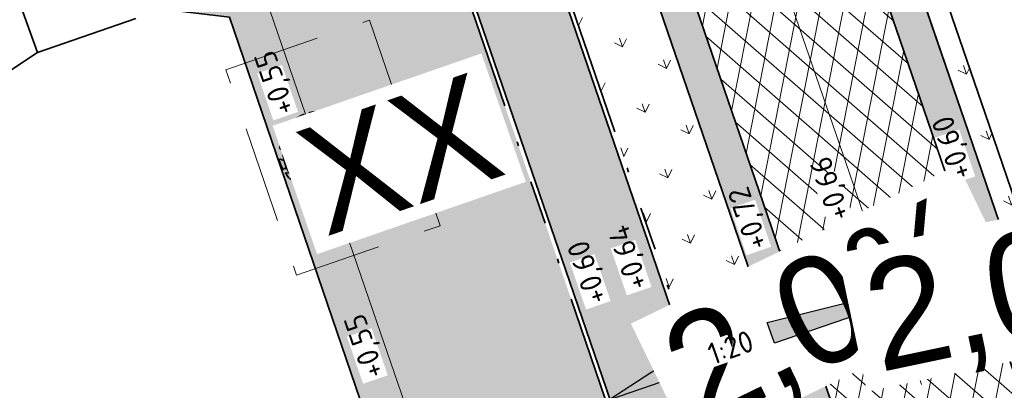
# Model space of a CAD drawing. Header units: metres. Extents: x 264779 to 275389, y 575281 to 580396.
# Tile 150 of 174: x 265496 to 265519, y 577004 to 577012. Entities that reach past the tile are written whole.
import ezdxf
from ezdxf.enums import TextEntityAlignment as Align

# ---------------------------------------------------------------- set-up
doc = ezdxf.new("R2018")
doc.units = ezdxf.units.M
for name, pattern in [('AM-AS', [16, 10, -2, 2, -2]), ('B-WE-VH-KANTOPSLUITING_OPSLUITBAND_[AFMETINGEN1]-G', [10, 5.5, -0.875, 0, -0.875, 1, -0.875, 0, -0.875]), ('HIDDEN', [9.525, 6.35, -3.175])]:
    doc.linetypes.add(name, pattern=pattern)
for name, color, linetype, lineweight, true_color in [('B-WE-KL-TRACE-A', 9, 'Continuous', 13, 0x808080), ('N-GV-GR-BOOM-S', 7, 'Continuous', 35, 0x00a500), ('N-GV-GR-GRAS_BERMKRUIDENMENGSEL-A', 7, 'Continuous', 18, 0x00a500), ('N-OI-RI-BELUCHTINGSDRAINAGE_PVC_160-G', 3, 'B-WE-RI-DRAINAGE_PVC_160-G', 35, 0x00ff00), ('N-WE-VH-VERHARDING_STRAATBAKSTEEN_WAALFORMAAT_HALF_PAARS-BRUIN-A', 7, 'Continuous', 18, 0x66332b)]:
    doc.layers.add(name, color=color, linetype=linetype, lineweight=lineweight, true_color=true_color)
for name, color, linetype, lineweight in [('N-WA-RI-DETAIL1-G', 1, 'HIDDEN', 18), ('N-WE-AM-AS-G', 10, 'AM-AS', 18), ('N-WE-GW-BERM-G', 90, 'Continuous', 35), ('N-WE-GW-TALUD_KRUIN-G', 3, 'Continuous', 35), ('N-WE-GW-WATERGANG_BODEM-G', 44, 'Continuous', 35), ('N-WE-VH-KANTOPSLUITING_OPSLUITBAND_100x200-G', 60, 'B-WE-VH-KANTOPSLUITING_OPSLUITBAND_[AFMETINGEN1]-G', 35), ('N-WE-VH-VERHARDING_ASFALT-A', 40, 'Continuous', 18), ('N-WE-VH-VERHARDING_ASFALT-G', 40, 'Continuous', 35), ('N-WE-VH-VERHARDING_ASFALT_SLIJTLAAG-A', 40, 'Continuous', 18), ('N-WE-VH-VERHARDING_STRAATBAKSTEEN_WAALFORMAAT_HALF-G', 40, 'Continuous', 35), ('N-XX-AL-HOOGTELABEL-T25-M', 7, 'Continuous', 25), ('X-XX-AL-VERKANTING_ÉÉN_OOR-S', 7, 'Continuous', 25)]:
    doc.layers.add(name, color=color, linetype=linetype, lineweight=lineweight)
doc.layers.add('X-XX-AL-HULPLAAG-G', color=6, linetype='Continuous', lineweight=18, plot=False)
doc.styles.add('NLCS-ISO-M1000-T25', font='NLCS-ISO.ttf', dxfattribs={"height": 2.5})
doc.styles.get("Standard").update_dxf_attribs({"font": 'arial.ttf'})
doc.linetypes.add('B-WE-RI-DRAINAGE_PVC_160-G', pattern='A,10.25,-3,[160,NLCS.shx,S=0.25,R=0,X=0,Y=0],-3.5,["o",Standard,S=1,R=0,X=-0.35,Y=-0.35],-3.25', length=20)
pattern_1 = [(109.0885258, (229379.4453, 679350.7839), (-1.011904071, 0.491604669), [0.2109375, -1.380052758]), (64.0885258, (229379.4453, 679350.7839), (-1.011904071, 0.491604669), [0.2109375, -0.9140625]), (154.0885258, (229379.4453, 679350.7839), (-0.491604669, -1.011904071), [0.2109375, -0.9140625])]
pattern_2 = [(63.89148067, (53431.0888, 115509.4455), (-1.01020742, 0.4950817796), []), (63.89148067, (53431.1034, 115509.4029), (-0.50510371, 0.2475408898), [-0.16875, 0.225, -0.16875]), (63.89148067, (53431.118, 115509.3603), (-1.01020742, 0.4950817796), []), (153.89148067, (53431.0888, 115509.4455), (-0.4950817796, -1.01020742), []), (153.89148067, (53431.1034, 115509.4029), (-0.2475408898, -0.50510371), [-0.16875, 0.225, -0.16875]), (153.89148067, (53431.118, 115509.3603), (-0.4950817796, -1.01020742), [])]

# ---------------------------------------------------------------- blocks, each defined once
blk = doc.blocks.new('*U251')
h = blk.add_hatch(color=256)
h.dxf.hatch_style = 1
h.paths.add_polyline_path([(27.44, 9.39), (0, 0), (-0.81, 2.37)])
at = {"flags": 128}
blk.add_lwpolyline([(27.44, 9.39), (0, 0), (-0.81, 2.37), (27.44, 9.39)], dxfattribs=at)
at = {"lineweight": 30, "flags": 58}
blk.add_attdef('HELLING', text='', height=2.5, rotation=11.8915, dxfattribs=at).set_placement((9.53, 8.86), align=Align.TOP_LEFT)
blk = doc.blocks.new('*U247')
h = blk.add_hatch(color=256)
h.dxf.hatch_style = 1
h.paths.add_polyline_path([(-9.47, -3.22), (0, 0), (-0.8, 2.37)])
at = {"flags": 128}
blk.add_lwpolyline([(-9.47, -3.22), (0, 0), (-0.8, 2.37), (-9.47, -3.22)], dxfattribs=at)
at = {"lineweight": 30, "flags": 35}
blk.add_attdef('HELLING', text='', height=2.5, rotation=25.764, dxfattribs=at).set_placement((-4.54, 4.61), align=Align.TOP_RIGHT)
blk = doc.blocks.new('BOOM')
blk.add_lwpolyline([(0.4, 4.34), (0.41, 4.35), (0.41, 4.36), (0.42, 4.37), (0.43, 4.38), (0.44, 4.38), (0.44, 4.39), (0.45, 4.4), (0.46, 4.41), (0.46, 4.42), (0.47, 4.43), (0.47, 4.44), (0.48, 4.46), (0.48, 4.48), (0.47, 4.5), (0.47, 4.53), (0.44, 4.64, -0.52938), (0.49, 4.7, -0.087139), (2.05, 4.26, -0.372341), (2.11, 4.12), (2.17, 3.8), (2.01, 3.64), (1.84, 3.67), (1.63, 3.52), (1.71, 3.32), (1.92, 3.25), (2.5, 3.38), (2.64, 3.31), (2.63, 3.18), (2.5, 3.1), (2.38, 2.71), (2.53, 2.46), (2.92, 3.09, -0.504641), (3.14, 2.89, 0.331948), (3.27, 2.69, 0.282008), (3.68, 2.77), (3.65, 2.75, -0.512156), (3.84, 2.75, -0.16076), (4.7, -0.05), (4.59, -0.16), (4.59, -0.27), (4.48, -0.29), (4.5, -0.4), (4.33, -0.35), (4.28, -0.48), (4.48, -0.61), (4.55, -0.66), (4.66, -0.55, -0.106371), (4, -2.41), (3.42, -2.03), (3.31, -2.1), (3.24, -1.79), (3.03, -1.54), (2.79, -1.55), (2.79, -1.83), (2.61, -2.47), (2.64, -2.59), (2.77, -2.61), (3.62, -2.93, -0.236298), (-0.21, -4.62, 0.159625), (-0.32, -4.4, 0.350802), (-0.29, -4.17, -0.504641), (-0.55, -4.05), (-0.49, -3.84), (-0.6, -3.65), (-0.74, -3.67), (-0.76, -3.82), (-0.87, -3.88), (-1, -3.79), (-1.11, -3.2), (-1.19, -3.12), (-1.4, -3.13), (-1.46, -3.38), (-1.55, -3.41), (-1.63, -3.62), (-1.85, -3.5, 0.733583), (-1.77, -3.66, -0.861625), (-1.72, -3.81, 0.279978), (-1.88, -4.05), (-1.88, -4.06, -0.827056), (-2.04, -4.23, -0.116774), (-3.83, -2.36), (-3.79, -2.35), (-3.76, -2.34), (-3.74, -2.33), (-3.72, -2.32), (-3.71, -2.31), (-3.7, -2.3), (-3.69, -2.29), (-3.47, -2.01), (-3.47, -2), (-3.47, -1.99), (-3.46, -1.99), (-3.46, -1.98), (-3.46, -1.97), (-3.45, -1.96), (-3.45, -1.95), (-3.44, -1.94), (-3.44, -1.92), (-3.43, -1.91), (-3.42, -1.9), (-3.42, -1.88), (-3.41, -1.87), (-3.4, -1.85), (-3.39, -1.84), (-3.39, -1.82), (-3.38, -1.81), (-3.38, -1.79), (-3.38, -1.78), (-3.38, -1.77), (-3.38, -1.76), (-3.38, -1.75), (-3.38, -1.74), (-3.39, -1.73), (-3.4, -1.73), (-3.4, -1.72), (-3.41, -1.72), (-3.42, -1.72), (-3.43, -1.72), (-3.44, -1.72), (-3.45, -1.72), (-3.46, -1.71), (-3.47, -1.71), (-3.48, -1.71), (-3.49, -1.7), (-3.5, -1.69), (-3.52, -1.68), (-3.53, -1.67), (-3.54, -1.67), (-3.55, -1.66), (-3.56, -1.65), (-3.58, -1.64), (-3.59, -1.62), (-3.6, -1.61), (-3.83, -1.87), (-3.84, -1.86), (-3.85, -1.84), (-3.86, -1.83), (-3.87, -1.81), (-3.88, -1.8), (-3.89, -1.79), (-3.91, -1.78), (-3.94, -1.77), (-3.98, -1.78), (-4.04, -1.79), (-4.11, -1.81, -0.040997), (-4.42, -0.95), (-4.26, -0.97), (-4.11, -1.07), (-4.04, -1), (-3.95, -0.85), (-4.03, -0.72), (-3.99, -0.52), (-4.17, -0.51), (-4.29, -0.39), (-4.51, -0.53, -0.05814), (-4.6, 0.76), (-4.47, 0.74), (-3.96, 0.34), (-3.74, 0.41), (-2.88, 0.64), (-2.81, 0.92), (-3.14, 1.05), (-3.19, 1.16), (-3.8, 1.46), (-3.81, 1.63), (-4.02, 1.8), (-4.1, 1.97), (-3.96, 2.19), (-3.65, 2.24), (-3.36, 2.43), (-3.36, 2.62), (-3.54, 2.83), (-3.49, 2.92), (-3.56, 3.05, -0.13428), (-1.53, 4.46, -0.541727), (-1.47, 4.41), (-1.48, 4.28), (-1.48, 4.21), (-1.47, 4.16), (-1.46, 4.12), (-1.44, 4.09), (-1.42, 4.07), (-1.39, 4.05), (-1.37, 4.03), (-1.35, 4.02), (-1.33, 4), (-1.32, 3.99), (-1.3, 3.97), (-1.29, 3.96), (-1.27, 3.95), (-1.26, 3.94), (-1.24, 3.94), (-1.23, 3.94), (-1.21, 3.94), (-1.19, 3.95), (-1.17, 3.96), (-1.15, 3.97), (-1.14, 3.98), (-1.12, 3.99), (-1.1, 4), (-1.08, 4), (-1.06, 4.01), (-1.04, 4.01), (-1.02, 4.01), (-1, 4.02), (-0.98, 4.02), (-0.97, 4.02), (-0.95, 4.03), (-0.94, 4.04), (-0.92, 4.05), (-0.91, 4.06), (-0.9, 4.08), (-0.89, 3.99), (-0.87, 3.96), (-0.77, 3.8), (-0.56, 3.68), (-0.85, 4.16), (-0.85, 4.17), (-0.85, 4.18), (-0.84, 4.2), (-0.84, 4.21), (-0.85, 4.23), (-0.85, 4.24), (-0.86, 4.25), (-0.88, 4.27), (-0.9, 4.28), (-0.92, 4.3), (-0.94, 4.32), (-0.97, 4.35), (-1, 4.38), (-1.03, 4.42), (-1.11, 4.52, -0.543104), (-1.08, 4.59, -0.046766), (-0.22, 4.72, -0.385168), (-0.17, 4.68), (-0.14, 4.5), (-0.13, 4.45), (-0.11, 4.41), (-0.1, 4.38), (-0.08, 4.37), (-0.06, 4.36), (-0.04, 4.36), (-0.03, 4.36), (-0.01, 4.36), (0.01, 4.35), (0.02, 4.35), (0.04, 4.34), (0.06, 4.34), (0.07, 4.33), (0.09, 4.32), (0.1, 4.32), (0.11, 4.31), (0.13, 4.3), (0.14, 4.3), (0.15, 4.29), (0.17, 4.28), (0.18, 4.28), (0.19, 4.27), (0.19, 4.26), (0.2, 4.25), (0.21, 4.24), (0.21, 4.23), (0.22, 4.23), (0.22, 4.22), (0.23, 4.21), (0.23, 4.21), (0.24, 4.2), (0.25, 4.2), (0.26, 4.2), (0.27, 4.21), (0.28, 4.21), (0.29, 4.22), (0.3, 4.22), (0.31, 4.23), (0.32, 4.24), (0.33, 4.26), (0.34, 4.27), (0.35, 4.28), (0.36, 4.3), (0.37, 4.31), (0.38, 4.32), (0.39, 4.33)], format="xyb", close=True)
blk.add_circle((0, 0), 0.138)
at = {"lineweight": 30, "flags": 104}
blk.add_attdef('01', text='', height=1.8, dxfattribs=at).set_placement((-2.45, 3.09), align=Align.TOP_LEFT)

msp = doc.modelspace()

# ---------------------------------------------------------------- hatches: boundary and pattern name
at = {"layer": 'B-WE-KL-TRACE-A'}
h = msp.add_hatch(dxfattribs=at)
h.set_pattern_fill('DOTS', color=256, scale=0.5)
h.set_pattern_definition([(0, (265713.50372, 576754.34745), (0.079375, 0.15875), [0, -0.15875])])
h.paths.add_polyline_path([(265257.497, 576901.576), (265280.092, 576836.285), (265298.31, 576783.268), (265291.791, 576781.392), (265239.384, 576934.357), (265222.655, 576983.209), (265230.7, 576979.939), (265245.297, 576937.421), (265245.427, 576937.04)])
h.paths.add_polyline_path([(265223.141, 576984.793), (265219.917, 576993.606), (265211.971, 577028.584), (265210.547, 577042.097), (265222.786, 577002.989), (265229.989, 576982.009)])
h.paths.add_polyline_path([(265207.488, 577055.376), (265208.876, 577042.208), (265202.774, 577069.069)])
h.paths.add_polyline_path([(265194.59, 577097.909), (265209.11, 577055.736), (265209.669, 577050.426), (265224.354, 577003.504), (265246.856, 576937.963), (265259.058, 576902.111), (265281.655, 576836.813), (265331.28, 576692.401), (265402.247, 576711.023), (265417.831, 576715.057), (265434.246, 576719.393), (265450.777, 576723.65), (265466.98, 576727.876), (265483.558, 576732.243), (265517.748, 576741.103), (265533.987, 576745.376), (265551.26, 576749.845), (265566.674, 576753.911), (265582.241, 576757.871), (265589.311, 576759.685), (265591.043, 576760.329), (265486.412, 577064.17), (265488.303, 577064.821), (265593.602, 576759.04), (265591.727, 576758.343), (265591.58, 576758.769), (265589.803, 576758.108), (265582.65, 576756.272), (265567.088, 576752.314), (265551.677, 576748.248), (265534.403, 576743.779), (265518.165, 576739.506), (265483.975, 576730.646), (265467.398, 576726.28), (265451.191, 576722.053), (265434.662, 576717.796), (265418.248, 576713.46), (265402.664, 576709.426), (265330.216, 576690.416), (265298.846, 576781.706), (265290.739, 576779.372), (265237.824, 576933.823), (265212.508, 577007.744), (265210.34, 577028.314), (265197.8, 577083.516), (265193.03, 577097.371)])
at = {"layer": 'N-GV-GR-GRAS_BERMKRUIDENMENGSEL-A'}
h = msp.add_hatch(dxfattribs=at)
h.set_pattern_fill('AGR-KRUIDEN', color=256, scale=0.5625, pattern_type=2)
h.set_pattern_definition(pattern_1)
edge = h.paths.add_edge_path()
edge.add_line((265544.192, 576895.666), (265546.356, 576896.476))
edge.add_line((265546.356, 576896.476), (265508.74, 577006.395))
edge.add_line((265508.74, 577006.395), (265502.494, 577024.584))
edge.add_line((265502.494, 577024.584), (265501.502, 577024.714))
edge.add_arc((265500.991, 577016.9), 7.83, 86.2552, 97.004)
edge.add_line((265500.036, 577024.672), (265499.053, 577024.486))
edge.add_line((265499.053, 577024.486), (265499.122, 577024.136))
edge.add_line((265499.122, 577024.136), (265499.682, 577022.506))
edge.add_line((265499.682, 577022.506), (265496.419, 577021.386))
edge.add_line((265496.419, 577021.386), (265497.88, 577017.13))
edge.add_line((265497.88, 577017.13), (265499.544, 577012.439))
edge.add_line((265499.544, 577012.439), (265501.088, 577012.255))
edge.add_line((265501.088, 577012.255), (265540.334, 576897.439))
edge.add_line((265540.334, 576897.439), (265543.159, 576898.476))
edge.add_line((265543.159, 576898.476), (265544.192, 576895.666))
edge = h.paths.add_edge_path()
edge.add_line((265546.66, 576895.587), (265544.512, 576894.792))
edge.add_line((265544.512, 576894.792), (265545.439, 576892.27))
edge.add_line((265545.439, 576892.27), (265542.476, 576891.172))
edge.add_line((265542.476, 576891.172), (265587.997, 576757.999))
edge.add_line((265587.997, 576757.999), (265589.325, 576758.45))
edge.add_line((265589.325, 576758.45), (265589.374, 576758.308))
edge.add_arc((265586.801, 576765.883), 8, 288.7583, 298.8426)
edge.add_line((265590.66, 576758.875), (265589.455, 576762.422))
edge.add_line((265589.455, 576762.422), (265590.43, 576767.326))
edge.add_line((265590.43, 576767.326), (265573.686, 576816.611))
edge.add_line((265573.686, 576816.611), (265546.66, 576895.587))
h = msp.add_hatch(dxfattribs=at)
h.set_pattern_fill('AGR-KRUIDEN', color=256, scale=0.5625, pattern_type=2)
h.set_pattern_definition(pattern_1)
edge = h.paths.add_edge_path()
edge.add_line((265525.933, 576962.949), (265527.523, 576963.492))
edge.add_line((265527.523, 576963.492), (265523.242, 576976.003))
edge.add_line((265523.242, 576976.003), (265523.45, 576976.074))
edge.add_line((265523.45, 576976.074), (265512.619, 577007.724))
edge.add_line((265512.619, 577007.724), (265509.696, 577016.235))
edge.add_line((265509.696, 577016.235), (265509.488, 577016.163))
edge.add_line((265509.488, 577016.163), (265508.35, 577019.478))
edge.add_arc((265500.992, 577016.951), 7.78, 18.9534, 49.9498)
edge.add_line((265505.998, 577022.906), (265505.192, 577023.499))
edge.add_line((265505.192, 577023.499), (265510.821, 577007.108))
edge.add_line((265510.821, 577007.108), (265525.933, 576962.949))
h = msp.add_hatch(dxfattribs=at)
h.set_pattern_fill('AGR-KRUIDEN', color=256, scale=0.5625, pattern_type=2)
h.set_pattern_definition([(109.0885258, (229332.19456, 679334.4325), (-1.011904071, 0.491604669), [0.2109375, -1.380052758]), (64.0885258, (229332.1946, 679334.4325), (-1.011904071, 0.491604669), [0.2109375, -0.9140625]), (154.0885258, (229332.1946, 679334.4325), (-0.491604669, -1.011904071), [0.2109375, -0.9140625])])
h.paths.add_polyline_path([(265518.578, 577009.767), (265515.654, 577018.281), (265515.182, 577018.119), (265518.105, 577009.605), (265528.935, 576977.958), (265529.408, 576978.12)])
at = {"layer": 'N-WE-VH-VERHARDING_ASFALT-A'}
h = msp.add_hatch(dxfattribs=at)
h.set_pattern_fill('AVH-ASFALT', color=256, scale=2.5875, angle=359.803, style=0, pattern_type=2)
h.set_pattern_definition([(78.89148067, (53431.1034, 115509.4029), (-0.50780413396, 0.0997056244), []), (138.89148067, (53431.1034, 115509.4029), (-0.3402496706, -0.38991846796), [])])
h.paths.add_polyline_path([(265514.1, 577018.805), (265510.128, 577017.441), (265513.375, 577007.984), (265524.53, 576975.387), (265528.504, 576976.747), (265517.348, 577009.346)])
at = {"layer": 'N-WE-VH-VERHARDING_ASFALT_SLIJTLAAG-A'}
h = msp.add_hatch(dxfattribs=at)
h.set_pattern_fill('AVH-OVERIG_01', color=256, scale=1.125, angle=359.803, style=0, pattern_type=2)
h.set_pattern_definition(pattern_2)
h.paths.add_polyline_path([(265514.857, 577019.065), (265514.1, 577018.805), (265517.348, 577009.346), (265528.504, 576976.747), (265529.261, 576977.006), (265518.105, 577009.605)])
h = msp.add_hatch(dxfattribs=at)
h.set_pattern_fill('AVH-OVERIG_01', color=256, scale=1.125, angle=359.803, style=0, pattern_type=2)
h.set_pattern_definition(pattern_2)
h.paths.add_polyline_path([(265510.128, 577017.441), (265509.371, 577017.181), (265512.619, 577007.724), (265523.774, 576975.128), (265524.53, 576975.387), (265513.375, 577007.984)])
at = {"layer": 'N-WE-VH-VERHARDING_STRAATBAKSTEEN_WAALFORMAAT_HALF_PAARS-BRUIN-A'}
h = msp.add_hatch(dxfattribs=at)
h.set_pattern_fill('AVH-SBS_WAALFORMAAT_HALFST', color=256, scale=28.125, angle=359.8649, style=0, pattern_type=2)
h.set_pattern_definition([(18.95339914, (53431.10338, 115509.40288), (-0.09134972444, 0.2660014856), []), (108.95339914, (53432.1674, 115509.7683), (-1.0640059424, -0.3653988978), [0.28125, -0.28125]), (108.95339914, (53431.544, 115509.8516), (-1.0640059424, -0.3653988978), [0.28125, -0.28125]), (18.95339914, (53431.5897, 115509.7186), (-0.1826994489, 0.5320029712), [0, -1.125, 0, 0, 0]), (18.95339914, (53432.03036, 115510.1673), (-0.1826994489, 0.5320029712), [0, -1.125, 0, 0, 0])])
edge = h.paths.add_edge_path()
edge.add_line((265573.781, 576816.644), (265590.533, 576767.333))
edge.add_line((265590.533, 576767.333), (265592.599, 576767.469))
edge.add_line((265592.599, 576767.469), (265575.674, 576817.289))
edge.add_line((265575.674, 576817.289), (265526.519, 576960.929))
edge.add_line((265526.519, 576960.929), (265525.817, 576962.981))
edge.add_line((265525.817, 576962.981), (265510.727, 577007.076))
edge.add_line((265510.727, 577007.076), (265505.058, 577023.583))
edge.add_arc((265500.992, 577016.951), 7.78, 58.4908, 78.0135)
edge.add_line((265502.607, 577024.561), (265508.835, 577006.427))
edge.add_line((265508.835, 577006.427), (265573.781, 576816.644))

# ---------------------------------------------------------------- linework, layer by layer
at = {"layer": 'N-OI-RI-BELUCHTINGSDRAINAGE_PVC_160-G'}
msp.add_circle((265503.147, 577009.136), 0.823, dxfattribs=at)
at = {"layer": 'N-WA-RI-DETAIL1-G', "ltscale": 0.35, "flags": 128}
msp.add_lwpolyline([(265501.005, 577011.044), (265504.314, 577012.183), (265505.942, 577007.456), (265502.633, 577006.316)], close=True, dxfattribs=at)
at = {"layer": 'N-WE-AM-AS-G', "flags": 128}
msp.add_lwpolyline([(265487.798, 577088.927), (265515.362, 577008.665), (265580.312, 576818.87), (265621.801, 576696.744, 0.161993), (265640.874, 576671.586, -0.161362), (265659.907, 576646.545), (265678.877, 576591.153)], format="xyb", dxfattribs=at)
at = {"layer": 'N-WE-GW-BERM-G', "flags": 128}
msp.add_lwpolyline([(265518.578, 577009.767), (265515.654, 577018.281), (265515.182, 577018.119), (265518.105, 577009.605), (265528.935, 576977.958), (265529.408, 576978.12)], close=True, dxfattribs=at)
at = {"layer": 'N-WE-GW-TALUD_KRUIN-G', "ltscale": 0.99999, "flags": 128}
msp.add_lwpolyline([(265546.356, 576896.476), (265544.192, 576895.666), (265543.159, 576898.476), (265540.334, 576897.439), (265501.088, 577012.255), (265499.544, 577012.439), (265497.88, 577017.13), (265496.419, 577021.386), (265499.682, 577022.506), (265499.122, 577024.136), (265499.053, 577024.486)], dxfattribs=at)
at = {"layer": 'N-WE-GW-WATERGANG_BODEM-G', "flags": 128}
for points in [[(265485.006, 577052.264), (265483.058, 577050.545), (265483.952, 577047.759), (265488.785, 577034.225), (265490.241, 577029.985), (265493.534, 577020.395), (265495, 577016.125), (265496.329, 577012.378), (265496.666, 577011.436), (265498.933, 577012.224)], [(265479.985, 577000.348), (265496.666, 577011.436)]]:
    msp.add_lwpolyline(points, dxfattribs=at)
at = {"layer": 'N-WE-VH-KANTOPSLUITING_OPSLUITBAND_100x200-G', "flags": 128}
for points in [[(265590.588, 576759.087), (265589.455, 576762.422), (265590.43, 576767.326), (265573.686, 576816.611), (265508.74, 577006.395), (265502.494, 577024.584)], [(265527.523, 576963.492), (265525.933, 576962.949), (265510.821, 577007.108), (265505.192, 577023.499)]]:
    msp.add_lwpolyline(points, dxfattribs=at)
at = {"layer": 'N-WE-VH-VERHARDING_ASFALT-G', "flags": 128}
for points in [[(265514.1, 577018.805), (265517.348, 577009.346), (265528.504, 576976.747), (265529.261, 576977.006), (265518.105, 577009.605), (265514.857, 577019.065)], [(265510.128, 577017.441), (265513.375, 577007.984), (265524.53, 576975.387), (265528.504, 576976.747), (265517.348, 577009.346), (265514.1, 577018.805)], [(265509.371, 577017.181), (265512.619, 577007.724), (265523.774, 576975.128), (265524.53, 576975.387), (265513.375, 577007.984), (265510.128, 577017.441)]]:
    msp.add_lwpolyline(points, close=True, dxfattribs=at)
at = {"layer": 'N-WE-VH-VERHARDING_STRAATBAKSTEEN_WAALFORMAAT_HALF-G', "flags": 128}
for points in [[(265590.677, 576759.137), (265589.559, 576762.429), (265590.533, 576767.333), (265573.781, 576816.644), (265508.835, 577006.427), (265502.607, 577024.561)], [(265527.555, 576963.398), (265525.871, 576962.822), (265510.727, 577007.076), (265505.058, 577023.583)]]:
    msp.add_lwpolyline(points, dxfattribs=at)
at = {"layer": 'X-XX-AL-HULPLAAG-G', "flags": 128}
msp.add_lwpolyline([(265498.452, 577022.805), (265504.578, 577004.968), (265569.522, 576815.191), (265587.212, 576763.12)], dxfattribs=at)

# ---------------------------------------------------------------- block references
at = {"layer": 'N-GV-GR-BOOM-S'}
ref = msp.add_blockref('BOOM', (265503.147, 577009.136), dxfattribs=dict(at, xscale=0.2, yscale=0.2, zscale=0.2, rotation=19.0885257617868))
lines = msp.add_mtext('XX', dxfattribs={"layer": '0', "insert": (265502.482, 577009.561), "char_height": 2.5, "attachment_point": 1, "rotation": 19.0885, "bg_fill": 3, "box_fill_scale": 1.125, "bg_fill_color": 256, "bg_fill_transparency": 0})
ref.add_attrib('01', '', (265502.482, 577009.561)).embed_mtext(lines)
at = {"layer": 'X-XX-AL-VERKANTING_ÉÉN_OOR-S'}
ref = msp.add_blockref('*U247', (265511.742, 577004.109), dxfattribs=dict(at, xscale=0.1999999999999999, yscale=0.1999999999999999, zscale=0.1999999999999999, rotation=0.1275231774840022))
lines = msp.add_mtext('2,0%', dxfattribs={"layer": '0', "insert": (265510.833, 577005.029), "char_height": 2.5, "attachment_point": 1, "rotation": 25.8915, "bg_fill": 3, "box_fill_scale": 1.15, "bg_fill_color": 256, "bg_fill_transparency": 0})
ref.add_attrib('HELLING', '', (265510.833, 577005.029)).embed_mtext(lines)
ref = msp.add_blockref('*U251', (265513.634, 577004.756), dxfattribs=dict(at, xscale=0.2, yscale=0.2, zscale=0.2))
lines = msp.add_mtext('2,0%', dxfattribs={"layer": '0', "insert": (265515.541, 577006.529), "char_height": 2.5, "attachment_point": 1, "rotation": 11.8915, "bg_fill": 3, "box_fill_scale": 1.15, "bg_fill_color": 256, "bg_fill_transparency": 0})
ref.add_attrib('HELLING', '', (265515.541, 577006.529)).embed_mtext(lines)

# ---------------------------------------------------------------- next in the draw order: texts
at = {"layer": 'N-XX-AL-HOOGTELABEL-T25-M', "char_height": 0.5, "style": 'NLCS-ISO-M1000-T25', "bg_fill": 3, "box_fill_scale": 1.1, "bg_fill_color": 256, "bg_fill_transparency": 0}
for s, insert, width, attachment_point, rotation in [('+0,55', (265502.131, 577009.941), 1.04288, 1, 108.9534), ('+0,60', (265517.723, 577008.458), 1.04288, 1, 108.9534), ('+0,66', (265514.915, 577007.51), 1.04288, 1, 108.9534), ('+0,72', (265513.025, 577006.84), 1.04288, 1, 108.9534), ('+0,64', (265510.27, 577005.916), 1.04288, 1, 108.9534), ('+0,55', (265504.197, 577003.884), 1.04288, 1, 108.9534), ('1:20', (265512.217, 577004.247), 0.5, 7, 19.5021)]:
    msp.add_mtext(s, dxfattribs=dict(at, insert=insert, width=width, attachment_point=attachment_point, rotation=rotation))

# ---------------------------------------------------------------- next in the draw order: texts
at = {"layer": 'N-XX-AL-HOOGTELABEL-T25-M', "insert": (265509.329, 577005.591), "char_height": 0.5, "width": 1.04288, "attachment_point": 1, "rotation": 108.9534, "style": 'NLCS-ISO-M1000-T25', "bg_fill": 3, "box_fill_scale": 1.1, "bg_fill_color": 256, "bg_fill_transparency": 0}
msp.add_mtext('+0,60', dxfattribs=at)

doc.saveas('drawing.dxf')
